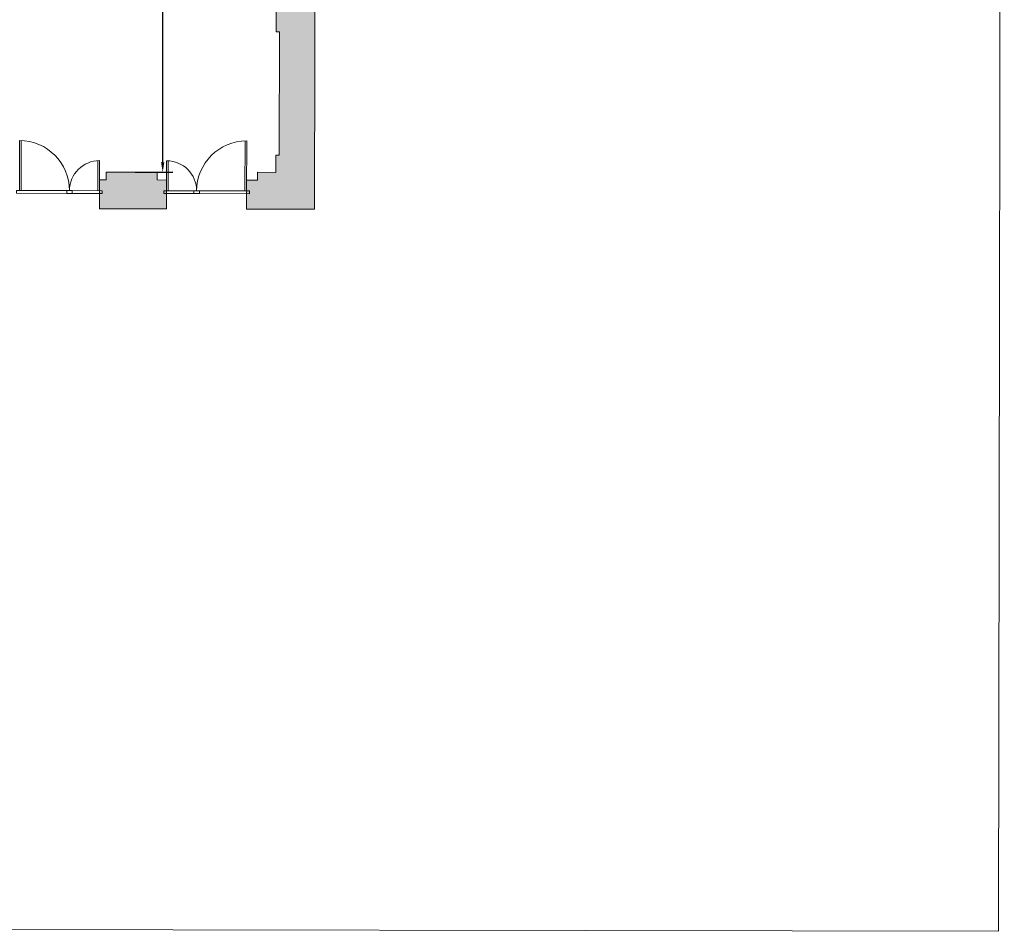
# Model space of a CAD drawing. Header units: metres. Extents: x -40 to 52, y -191 to 168.
# Tile 10 of 32: x -13 to 5, y -119 to -102. Entities that reach past the tile are written whole.
import ezdxf

# ---------------------------------------------------------------- set-up
doc = ezdxf.new("R2010")
doc.units = ezdxf.units.M
doc.header["$LTSCALE"] = 2
for name, color, linetype, lineweight in [('Cotation', 8, 'Continuous', 13), ('Hachures', 8, 'Continuous', 9), ('Menuiserie', 1, 'Continuous', 18), ('Menuiserie_cps', 7, 'Continuous', 18), ('Mur_coupe', 7, 'Continuous', 18)]:
    doc.layers.add(name, color=color, linetype=linetype, lineweight=lineweight)
doc.layers.add('Menuiserie_seuil', color=8, linetype='Continuous', lineweight=18, plot=False)
doc.styles.get("Standard").update_dxf_attribs({"font": 'arial.ttf'})
doc.dimstyles.get("Standard").update_dxf_attribs({"dimtxt": 0.18, "dimasz": 0.18, "dimexe": 0.18, "dimexo": 0.0625, "dimgap": 0.09, "dimtad": 1, "dimzin": 0, "dimdsep": 46, "dimtxsty": 'Standard', "dimcen": 0.09, "dimadec": 0, "dimazin": 0, "dimtfac": 1, "dimtdec": 4, "dimtofl": 0, "dimtmove": 0, "dimatfit": 3, "dimfxl": 0, "dimtolj": 1, "dimtzin": 0, "dimarcsym": 0})

# ---------------------------------------------------------------- blocks, each defined once
blk = doc.blocks.new('Porte_Simple_Droite_90')
at = {"layer": 'Menuiserie_cps', "color": 1, "lineweight": 9}
for points in [[(0, 0), (0, 0.9)], [(0.03, 0.9), (0.03, 0), (0, 0)]]:
    blk.add_lwpolyline(points, dxfattribs=at)
at = {"layer": 'Menuiserie_cps', "lineweight": 9}
blk.add_arc((0, 0), 0.9, 0, 90, dxfattribs=at)
at = {"layer": 'Menuiserie_seuil'}
blk.add_lwpolyline([(-0.05, 0), (0.95, 0), (0.95, -0.05), (-0.05, -0.05)], close=True, dxfattribs=at)
blk = doc.blocks.new('Porte_Simple_Droite_54')
at = {"layer": 'Menuiserie_cps', "color": 1, "lineweight": 9}
for points in [[(0, 0), (0, 0.54)], [(0.03, 0.54), (0.03, 0), (0, 0)]]:
    blk.add_lwpolyline(points, dxfattribs=at)
at = {"layer": 'Menuiserie_cps', "lineweight": 9}
blk.add_arc((0, 0), 0.54, 0, 90, dxfattribs=at)
at = {"layer": 'Menuiserie_seuil'}
blk.add_lwpolyline([(-0.05, 0), (0.59, 0), (0.59, -0.05), (-0.05, -0.05)], close=True, dxfattribs=at)
blk = doc.blocks.new('*D106')
at = {"layer": 'Cotation', "color": 0, "linetype": 'ByBlock', "lineweight": -2, "transparency": 16777216}
for p, q in [((-10.45, -96.986), (-9.775, -96.987)), ((-9.968, -104.693), (-9.955, -97.167)), ((-10.463, -104.873), (-9.788, -104.874))]:
    blk.add_line(p, q, dxfattribs=at)
at = {"layer": 'Cotation', "color": 0, "transparency": 16777216}
for points in [[(-9.985, -97.167), (-9.925, -97.167), (-9.955, -96.987)], [(-9.998, -104.693), (-9.938, -104.694), (-9.968, -104.873)]]:
    blk.add_solid(points, dxfattribs=at)
at = {"layer": 'Defpoints', "color": 0, "transparency": 16777216}
for p in [(-10.512, -96.986), (-9.955, -96.987), (-10.526, -104.873)]:
    blk.add_point(p, dxfattribs=at)
at = {"layer": 'Cotation', "color": 11, "transparency": 16777216, "insert": (-9.782, -100.93), "char_height": 0.18, "attachment_point": 5, "rotation": 89.9026}
blk.add_mtext('\\A1;7.89', dxfattribs=at)

msp = doc.modelspace()

# ---------------------------------------------------------------- hatches: boundary and pattern name
at = {"layer": 'Hachures'}
h = msp.add_hatch(color=256, dxfattribs=at)
h.dxf.hatch_style = 1
h.paths.add_polyline_path([(-7.225, -99.962), (-4.765, -99.967), (-4.764, -99.216), (-4.982, -99.216), (-4.982, -99.116), (-5.168, -99.115), (-5.168, -99.215), (-5.264, -99.215), (-5.264, -99.331), (-5.417, -99.331), (-5.417, -99.485), (-7.019, -99.483), (-7.019, -99.212), (-7.224, -99.212), (-7.219, -96.344), (-7.859, -96.343), (-7.859, -96.49), (-8.387, -96.489), (-8.388, -96.989), (-8.262, -96.99), (-8.262, -97.099), (-7.922, -97.099), (-7.922, -97.441), (-7.861, -97.441), (-7.865, -99.696), (-7.926, -99.696), (-7.927, -100.146), (-7.865, -100.146), (-7.868, -101.896), (-7.93, -101.896), (-7.93, -102.346), (-7.869, -102.346), (-7.873, -104.567), (-7.934, -104.567), (-7.935, -104.877), (-8.265, -104.876), (-8.265, -105.016), (-8.458, -105.016), (-8.459, -105.536), (-7.235, -105.538)])
h = msp.add_hatch(color=256, dxfattribs=at)
h.dxf.hatch_style = 1
h.paths.add_polyline_path([(-9.898, -105.014), (-10.068, -105.013), (-10.068, -104.873), (-10.984, -104.872), (-10.984, -105.012), (-11.104, -105.012), (-11.105, -105.532), (-9.899, -105.534)])

# ---------------------------------------------------------------- linework, layer by layer
at = {"layer": 'Menuiserie'}
msp.add_lwpolyline([(-39.487, -118.459), (5.063, -118.534), (5.17, -55.535), (-39.38, -55.459)], close=True, dxfattribs=at)
at = {"layer": 'Mur_coupe', "flags": 128}
for points in [[(-8.459, -105.536), (-7.235, -105.538), (-7.225, -99.962)], [(-7.93, -101.896), (-7.93, -102.346)], [(-7.93, -102.346), (-7.869, -102.346)], [(-7.873, -104.567), (-7.869, -102.346)], [(-7.934, -104.567), (-7.935, -104.877)], [(-7.934, -104.567), (-7.873, -104.567)], [(-11.104, -105.012), (-11.105, -105.532)], [(-10.984, -105.012), (-11.104, -105.012)], [(-10.068, -104.873), (-10.984, -104.872)], [(-10.984, -104.872), (-10.984, -105.012)], [(-10.068, -104.873), (-10.068, -105.013)], [(-9.898, -105.014), (-10.068, -105.013)], [(-9.898, -105.014), (-9.899, -105.534)], [(-8.458, -105.016), (-8.459, -105.536)], [(-8.265, -105.016), (-8.458, -105.016)], [(-8.265, -104.876), (-8.265, -105.016)], [(-8.265, -104.876), (-7.935, -104.877)], [(-11.105, -105.532), (-9.899, -105.534)]]:
    msp.add_lwpolyline(points, dxfattribs=at)

# ---------------------------------------------------------------- block references
at = {"layer": 'Menuiserie'}
for name, p, rotation in [('Porte_Simple_Droite_90', (-12.545, -105.204), 359.9025560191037), ('Porte_Simple_Droite_54', (-9.898, -105.208), 359.902556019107)]:
    msp.add_blockref(name, p, dxfattribs=dict(at, rotation=rotation))
at = {"layer": 'Menuiserie', "xscale": -1}
for name, p, rotation in [('Porte_Simple_Droite_90', (-8.458, -105.211), 359.9025560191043), ('Porte_Simple_Droite_54', (-11.105, -105.206), 359.9025560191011)]:
    msp.add_blockref(name, p, dxfattribs=dict(at, rotation=rotation))

# ---------------------------------------------------------------- dimensions: what is measured, and where the dimension line sits
at = {"layer": 'Cotation'}
dim = msp.add_linear_dim(base=(-9.955, -96.987), p1=(-10.526, -104.873), p2=(-10.512, -96.986), angle=89.9026, dimstyle='Standard', override={"dimtad": 4, "dimpost": '<>', "dimclrt": 11, "dimfxl": 5}, dxfattribs=at)
dim.commit()
dim.dimension.update_dxf_attribs({"geometry": '*D106', "text_midpoint": (-9.782, -100.93)})

doc.saveas('drawing.dxf')
